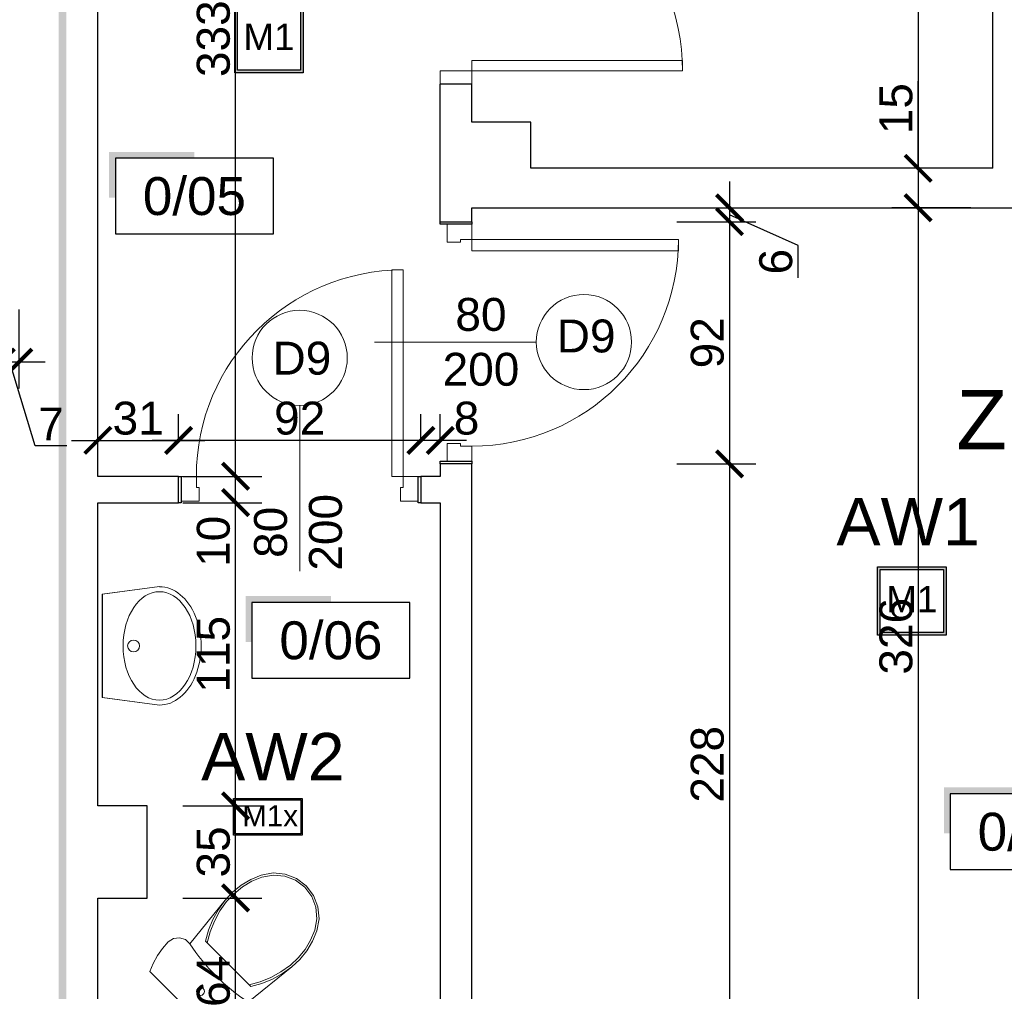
# Model space of a CAD drawing. Header units: millimetres. Extents: x 2709036 to 2756280, y 168165 to 192362.
# Tile 69 of 192: x 2714492 to 2714866, y 190786 to 191155. Entities that reach past the tile are written whole.
import ezdxf
from ezdxf.enums import TextEntityAlignment as Align

# ---------------------------------------------------------------- set-up
doc = ezdxf.new("R2010")
doc.units = ezdxf.units.MM
doc.header["$MEASUREMENT"] = 0
doc.set_wipeout_variables(frame=1)
doc.linetypes.add('ACAD_ISO03W100', pattern=[30, 12, -18])
doc.linetypes.add('Wipeout_Contour', pattern=[1000, 0, -1000])
doc.layers.add('6 - OPISY', color=7, linetype='Continuous')
doc.layers.add('Oświetlenie awaryjne', color=1, linetype='Continuous')
for name, color, linetype, lineweight in [('__MAZ_EKSP_PROJ', 3, 'Continuous', 0), ('__MAZ_LIKWIDACJE', 6, 'ACAD_ISO03W100', 30), ('__MAZ_OPIS_STOLARKA', 7, 'Continuous', 0), ('__MAZ_STOLARKA DRZWIOWA ISTN', 7, 'Continuous', 9), ('__MAZ_STOLARKA DRZWIOWA NOWA', 7, 'Continuous', 9), ('__MAZ_WYMIARY', 7, 'Continuous', 9), ('__MAZ_ŚCIANY ISTNIEJĄCE', 7, 'Continuous', 30), ('Meble i wyposażenie', 8, 'Continuous', 5)]:
    doc.layers.add(name, color=color, linetype=linetype, lineweight=lineweight)
doc.styles.add('Arial', font='arial.ttf')
doc.styles.add('Dimensions', font='arial.ttf')
doc.styles.add('Malanow_1_100', font='isocpeur.ttf')
doc.styles.get("Standard").update_dxf_attribs({"font": 'arial.ttf'})
doc.styles.add('styl1', font='arial.ttf')
doc.dimstyles.new('100', dxfattribs={"dimtxt": 10, "dimasz": 10, "dimexe": 18, "dimexo": 15, "dimgap": 9, "dimtad": 1, "dimdec": 1, "dimrnd": 0.5, "dimdsep": 46, "dimtxsty": 'Dimensions', "dimblk": 'ARCHTICK', "dimcen": 9, "dimdle": 10, "dimadec": 1, "dimazin": 2, "dimtfac": 1, "dimtdec": 4, "dimtofl": 0, "dimtmove": 2, "dimatfit": 3, "dimfxl": 1, "dimtolj": 1, "dimtzin": 0, "dimarcsym": 0})

# ---------------------------------------------------------------- blocks, each defined once
blk = doc.blocks.new('WC DP')
at = {"color": 0, "lineweight": -2, "ltscale": 14728.445072}
blk.add_wipeout([(-188.9, -40.9), (-202.4, -71.6), (-212.1, -103.8), (-218, -136.8), (-220, -170.4), (-214.9, -193.1), (-200.5, -211.4), (-179.6, -221.8), (-156.3, -222.3), (-117.6, -215.4), (-78.5, -210.5), (-39.3, -207.6), (0, -206.6), (39.3, -207.6), (78.5, -210.5), (117.6, -215.4), (156.3, -222.3), (179.6, -221.8), (200.5, -211.4), (214.9, -193.1), (220, -170.4), (218, -136.8), (212.1, -103.8), (202.4, -71.6), (188.9, -40.9)], dxfattribs=at).dxf.layer = 'Meble i wyposażenie'
at = {"layer": 'Meble i wyposażenie', "color": 0, "lineweight": -2}
for p, q in [((-202.4, -71.6), (-212.1, -103.8)), ((-188.9, -40.9), (-202.4, -71.6)), ((188.9, -40.9), (-188.9, -40.9)), ((202.4, -71.6), (188.9, -40.9)), ((212.1, -103.8), (202.4, -71.6)), ((-212.1, -103.8), (-218, -136.8)), ((218, -136.8), (212.1, -103.8)), ((-218, -136.8), (-220, -170.4)), ((220, -170.4), (218, -136.8)), ((-220, -170.4), (-214.9, -193.1)), ((214.9, -193.1), (220, -170.4)), ((-214.9, -193.1), (-200.5, -211.4)), ((200.5, -211.4), (214.9, -193.1))]:
    blk.add_line(p, q, dxfattribs=at)
blk.add_circle((0, -123.5), 15, dxfattribs=at)
at = {"color": 0, "lineweight": -2, "ltscale": 9083.641401}
blk.add_wipeout([(-122.1, -271.6), (122.1, -271.6), (143.3, -309.5), (160, -349.5), (171.9, -391.1), (179, -433.9), (156.3, -222.3), (117.6, -215.4), (78.5, -210.5), (39.3, -207.6), (0, -206.6), (-39.3, -207.6), (-78.5, -210.5), (-117.6, -215.4), (-156.3, -222.3), (-179, -433.9), (-171.9, -391.1), (-160, -349.5), (-143.3, -309.5)], dxfattribs=at).dxf.layer = 'Meble i wyposażenie'
at = {"layer": 'Meble i wyposażenie', "color": 0, "lineweight": -2}
for p, q in [((-200.5, -211.4), (-179.6, -221.8)), ((-179.6, -221.8), (-156.3, -222.3)), ((156.3, -222.3), (179.6, -221.8)), ((179.6, -221.8), (200.5, -211.4))]:
    blk.add_line(p, q, dxfattribs=at)
blk.add_ellipse((0, -988.7), major_axis=(785, 0), ratio=0.9963, start_param=1.370375, end_param=1.771221, dxfattribs=at)
at = {"color": 0, "lineweight": -2, "ltscale": 8188.801298}
blk.add_wipeout([(123.5, -636.5), (149.4, -598.7), (165.6, -559.3), (176, -518.3), (180.5, -476.2), (179, -433.9), (171.6, -389.9), (159, -347), (141.5, -306), (117.1, -263.7), (-117.1, -263.7), (-141.5, -306), (-159, -347), (-171.6, -389.9), (-179, -433.9), (-180.5, -476.2), (-176, -518.3), (-165.6, -559.3), (-149.4, -598.7), (-123.5, -636.5), (-88, -665.9), (-45.7, -684.5), (0, -690.9), (45.7, -684.5), (88, -665.9)], dxfattribs=at).dxf.layer = 'Meble i wyposażenie'
at = {"layer": 'Meble i wyposażenie', "color": 0, "lineweight": -2}
for p, q in [((-156.3, -222.3), (-179, -433.9)), ((179, -433.9), (156.3, -222.3)), ((-122.1, -271.6), (-143.3, -309.5)), ((-112.5, -271.6), (-134.3, -309.5)), ((122.1, -271.6), (-122.1, -271.6)), ((134.3, -309.5), (112.5, -271.6)), ((143.3, -309.5), (122.1, -271.6)), ((-143.3, -309.5), (-160, -349.5)), ((-134.3, -309.5), (-151.5, -349.7)), ((151.5, -349.7), (134.3, -309.5)), ((160, -349.5), (143.3, -309.5)), ((-160, -349.5), (-171.9, -391.1)), ((-151.5, -349.7), (-163.8, -391.6)), ((163.8, -391.6), (151.5, -349.7)), ((171.9, -391.1), (160, -349.5)), ((-171.9, -391.1), (-179, -433.9)), ((-163.8, -391.6), (-171, -434.7)), ((171, -434.7), (163.8, -391.6)), ((179, -433.9), (171.9, -391.1)), ((-179, -433.9), (-180.6, -476.2)), ((-171, -434.7), (-172.5, -475.9)), ((172.5, -475.9), (171, -434.7)), ((180.6, -476.2), (179, -433.9)), ((-180.6, -476.2), (-176.1, -518.3)), ((-172.5, -475.9), (-168.1, -516.9)), ((168.1, -516.9), (172.5, -475.9)), ((176.1, -518.3), (180.6, -476.2)), ((-176.1, -518.3), (-165.7, -559.3)), ((-168.1, -516.9), (-158, -556.8)), ((158, -556.8), (168.1, -516.9)), ((165.7, -559.3), (176.1, -518.3)), ((-165.7, -559.3), (-149.5, -598.5)), ((-158, -556.8), (-142.3, -594.9)), ((142.3, -594.9), (158, -556.8)), ((149.5, -598.5), (165.7, -559.3)), ((-142.3, -594.9), (-117.5, -631.1)), ((117.5, -631.1), (142.3, -594.9)), ((-149.5, -598.5), (-123.5, -636.5)), ((-117.5, -631.1), (-83.7, -659.1)), ((83.7, -659.1), (117.5, -631.1)), ((123.5, -636.5), (149.5, -598.5)), ((-123.5, -636.5), (-88, -665.9)), ((-88, -665.9), (-45.7, -684.5)), ((-83.7, -659.1), (-43.5, -676.8)), ((43.5, -676.8), (83.7, -659.1)), ((45.7, -684.5), (88, -665.9)), ((88, -665.9), (123.5, -636.5)), ((-45.7, -684.5), (0, -690.9)), ((-43.5, -676.8), (0, -682.8)), ((0, -682.8), (43.5, -676.8)), ((0, -690.9), (45.7, -684.5))]:
    blk.add_line(p, q, dxfattribs=at)
blk = doc.blocks.new('*U5')
at = {"color": 0, "linetype": 'Wipeout_Contour', "lineweight": -2, "ltscale": 7389.409666}
blk.add_wipeout([(-228.2, -234.4), (-227.7, -234.4), (-225.7, -255.6), (-220, -276), (-210.6, -294.8), (-188.8, -323.2), (-161.9, -346.1), (-111.8, -371.5), (-58.3, -387.1), (-3, -392.4), (52.4, -387.1), (105.9, -371.5), (155.9, -346.1), (182.9, -323.2), (204.7, -294.8), (214, -276), (219.8, -255.6), (221.8, -234.4), (193.5, -17.4), (-199.4, -17.4)], dxfattribs=at).dxf.layer = 'Meble i wyposażenie'
at = {"layer": 'Meble i wyposażenie', "color": 0, "linetype": 'Continuous', "lineweight": -2}
for p, q in [((-199.4, -17.2), (-228.2, -234.2)), ((193.5, -17.2), (-199.4, -17.2)), ((-199.2, -17.5), (-199.4, -17.5)), ((193.5, -17.5), (193.3, -17.5)), ((221.8, -234.2), (193.5, -17.2))]:
    blk.add_line(p, q, dxfattribs=at)
blk.add_circle((-3, -135.7), 22.5, dxfattribs=at)
blk.add_ellipse((-3, -234.2), major_axis=(-206, 0), ratio=0.671, dxfattribs=at)
blk.add_ellipse((-3, -234.2), major_axis=(-224.7, 0), ratio=0.702956, start_param=0, end_param=3.141593, dxfattribs=at)
blk = doc.blocks.new('*U9')
at = {"ltscale": 10}
blk.add_hatch(color=256, dxfattribs=at).paths.add_polyline_path([(0, 26), (-25, 26), (-27, 26), (-27, 11.46), (-25, 11.46), (-25, 24), (0, 24)])
blk.add_lwpolyline([(-25, 0), (25, 0), (25, 24), (-25, 24)], close=True, dxfattribs=at)
at = {"layer": '6 - OPISY'}
for tag, p in [('NRPOM', (0, 6)), ('WYSPOM', (3.39, -15.66))]:
    blk.add_attdef(tag, text='', height=12, dxfattribs=at).set_placement(p, align=Align.CENTER)
blk = doc.blocks.new('_ArchTick')
at = {"color": 0, "linetype": 'ByBlock', "const_width": 0.15}
blk.add_lwpolyline([(-0.5, -0.5), (0.5, 0.5)], dxfattribs=at)
blk = doc.blocks.new('*D1025')
at = {"layer": '__MAZ_WYMIARY', "color": 0, "lineweight": -2}
for p, q in [((2714833.15, 191324.08), (2714833.15, 191088.58)), ((2714846.49, 191314.08), (2714823.15, 191314.08)), ((2714846.49, 191098.58), (2714823.15, 191098.58))]:
    blk.add_line(p, q, dxfattribs=at)
at = {"layer": 'Defpoints', "color": 0, "lineweight": 30}
for p in [(2714861.49, 191314.08), (2714833.15, 191098.58), (2714861.49, 191098.58)]:
    blk.add_point(p, dxfattribs=at)
at = {"layer": '__MAZ_WYMIARY', "color": 0, "lineweight": -2, "xscale": 10, "yscale": 10, "zscale": 10}
for p, rotation in [((2714833.15, 191314.08), 90), ((2714833.15, 191098.58), 270)]:
    blk.add_blockref('_ArchTick', p, dxfattribs=dict(at, rotation=rotation))
at = {"layer": '__MAZ_WYMIARY', "color": 0, "lineweight": 5, "insert": (2714824.76, 191206.33), "char_height": 12.5, "attachment_point": 5, "rotation": 90, "style": 'Arial'}
blk.add_mtext('\\A1;216', dxfattribs=at)
blk = doc.blocks.new('*D1026')
at = {"layer": '__MAZ_WYMIARY', "color": 0, "lineweight": -2}
for p, q in [((2714833.15, 191098.58), (2714833.15, 191131.65)), ((2714833.15, 191108.58), (2714833.15, 191073.58)), ((2714846.49, 191098.58), (2714823.15, 191098.58)), ((2714846.49, 191083.58), (2714823.15, 191083.58))]:
    blk.add_line(p, q, dxfattribs=at)
at = {"layer": 'Defpoints', "color": 0, "lineweight": 30}
for p in [(2714861.49, 191098.58), (2714833.15, 191083.58), (2714861.49, 191083.58)]:
    blk.add_point(p, dxfattribs=at)
at = {"layer": '__MAZ_WYMIARY', "color": 0, "lineweight": -2, "xscale": 10, "yscale": 10, "zscale": 10}
for p, rotation in [((2714833.15, 191098.58), 90), ((2714833.15, 191083.58), 270)]:
    blk.add_blockref('_ArchTick', p, dxfattribs=dict(at, rotation=rotation))
at = {"layer": '__MAZ_WYMIARY', "color": 0, "lineweight": 5, "insert": (2714824.76, 191121.24), "char_height": 12.5, "attachment_point": 5, "rotation": 90, "style": 'Arial'}
blk.add_mtext('\\A1;15', dxfattribs=at)
blk = doc.blocks.new('*D1027')
at = {"layer": '__MAZ_WYMIARY', "color": 0, "lineweight": -2}
for p, q in [((2714833.15, 191093.58), (2714833.15, 190748.08)), ((2714853.15, 191083.58), (2714823.15, 191083.58)), ((2714853.15, 190758.08), (2714823.15, 190758.08))]:
    blk.add_line(p, q, dxfattribs=at)
at = {"layer": 'Defpoints', "color": 0, "lineweight": 30}
for p in [(2714876.49, 191083.58), (2714833.15, 190758.08), (2714876.49, 190758.08)]:
    blk.add_point(p, dxfattribs=at)
at = {"layer": '__MAZ_WYMIARY', "color": 0, "lineweight": -2, "xscale": 10, "yscale": 10, "zscale": 10}
for p, rotation in [((2714833.15, 191083.58), 90), ((2714833.15, 190758.08), 270)]:
    blk.add_blockref('_ArchTick', p, dxfattribs=dict(at, rotation=rotation))
at = {"layer": '__MAZ_WYMIARY', "color": 0, "lineweight": 5, "insert": (2714824.76, 190920.83), "char_height": 12.5, "attachment_point": 5, "rotation": 90, "style": 'Arial'}
blk.add_mtext('\\A1;326', dxfattribs=at)
blk = doc.blocks.new('*D1028')
at = {"layer": '__MAZ_WYMIARY', "color": 0, "lineweight": -2}
for p, q in [((2714573.99, 190748.08), (2714573.99, 190831.4)), ((2714553.99, 190821.4), (2714583.99, 190821.4)), ((2714553.99, 190758.08), (2714583.99, 190758.08))]:
    blk.add_line(p, q, dxfattribs=at)
at = {"layer": 'Defpoints', "color": 0, "lineweight": 30}
for p in [(2714521.68, 190821.4), (2714573.99, 190821.4), (2714521.68, 190758.08)]:
    blk.add_point(p, dxfattribs=at)
at = {"layer": '__MAZ_WYMIARY', "color": 0, "lineweight": -2, "xscale": 10, "yscale": 10, "zscale": 10}
for p, rotation in [((2714573.99, 190821.4), 90), ((2714573.99, 190758.08), 270)]:
    blk.add_blockref('_ArchTick', p, dxfattribs=dict(at, rotation=rotation))
at = {"layer": '__MAZ_WYMIARY', "color": 0, "lineweight": 5, "insert": (2714565.61, 190789.74), "char_height": 12.5, "attachment_point": 5, "rotation": 90, "style": 'Arial'}
blk.add_mtext('\\A1;64', dxfattribs=at)
blk = doc.blocks.new('*D1029')
at = {"layer": '__MAZ_WYMIARY', "color": 0, "lineweight": -2}
for p, q in [((2714573.99, 190811.4), (2714573.99, 190866.4)), ((2714555.38, 190856.4), (2714583.99, 190856.4)), ((2714555.38, 190821.4), (2714583.99, 190821.4))]:
    blk.add_line(p, q, dxfattribs=at)
at = {"layer": 'Defpoints', "color": 0, "lineweight": 30}
for p in [(2714540.38, 190856.4), (2714573.99, 190856.4), (2714540.38, 190821.4)]:
    blk.add_point(p, dxfattribs=at)
at = {"layer": '__MAZ_WYMIARY', "color": 0, "lineweight": -2, "xscale": 10, "yscale": 10, "zscale": 10}
for p, rotation in [((2714573.99, 190856.4), 90), ((2714573.99, 190821.4), 270)]:
    blk.add_blockref('_ArchTick', p, dxfattribs=dict(at, rotation=rotation))
at = {"layer": '__MAZ_WYMIARY', "color": 0, "lineweight": 5, "insert": (2714565.61, 190838.9), "char_height": 12.5, "attachment_point": 5, "rotation": 90, "style": 'Arial'}
blk.add_mtext('\\A1;35', dxfattribs=at)
blk = doc.blocks.new('*D1030')
at = {"layer": '__MAZ_WYMIARY', "color": 0, "lineweight": -2}
for p, q in [((2714573.99, 190846.4), (2714573.99, 190981.57)), ((2714553.99, 190971.57), (2714583.99, 190971.57)), ((2714553.99, 190856.4), (2714583.99, 190856.4))]:
    blk.add_line(p, q, dxfattribs=at)
at = {"layer": 'Defpoints', "color": 0, "lineweight": 30}
for p in [(2714521.68, 190971.57), (2714573.99, 190971.57), (2714521.68, 190856.4)]:
    blk.add_point(p, dxfattribs=at)
at = {"layer": '__MAZ_WYMIARY', "color": 0, "lineweight": -2, "xscale": 10, "yscale": 10, "zscale": 10}
for p, rotation in [((2714573.99, 190971.57), 90), ((2714573.99, 190856.4), 270)]:
    blk.add_blockref('_ArchTick', p, dxfattribs=dict(at, rotation=rotation))
at = {"layer": '__MAZ_WYMIARY', "color": 0, "lineweight": 5, "insert": (2714565.61, 190913.99), "char_height": 12.5, "attachment_point": 5, "rotation": 90, "style": 'Arial'}
blk.add_mtext('\\A1;115', dxfattribs=at)
blk = doc.blocks.new('*D1031')
at = {"layer": '__MAZ_WYMIARY', "color": 0, "lineweight": -2}
for p, q in [((2714573.99, 190961.57), (2714573.99, 190991.57)), ((2714553.99, 190981.57), (2714583.99, 190981.57)), ((2714553.99, 190971.57), (2714583.99, 190971.57))]:
    blk.add_line(p, q, dxfattribs=at)
at = {"layer": 'Defpoints', "color": 0, "lineweight": 30}
for p in [(2714521.68, 190981.57), (2714573.99, 190981.57), (2714521.75, 190971.57)]:
    blk.add_point(p, dxfattribs=at)
at = {"layer": '__MAZ_WYMIARY', "color": 0, "lineweight": -2, "xscale": 10, "yscale": 10, "zscale": 10}
for p, rotation in [((2714573.99, 190981.57), 90), ((2714573.99, 190971.57), 270)]:
    blk.add_blockref('_ArchTick', p, dxfattribs=dict(at, rotation=rotation))
at = {"layer": '__MAZ_WYMIARY', "color": 0, "lineweight": 5, "insert": (2714565.61, 190956.89), "char_height": 12.5, "attachment_point": 5, "rotation": 90, "style": 'Arial'}
blk.add_mtext('\\A1;10', dxfattribs=at)
blk = doc.blocks.new('*D1032')
at = {"layer": '__MAZ_WYMIARY', "color": 0, "lineweight": -2}
for p, q in [((2714573.99, 190971.57), (2714573.99, 191324.08)), ((2714553.99, 191314.08), (2714583.99, 191314.08)), ((2714553.99, 190981.57), (2714583.99, 190981.57))]:
    blk.add_line(p, q, dxfattribs=at)
at = {"layer": 'Defpoints', "color": 0, "lineweight": 30}
for p in [(2714521.68, 191314.08), (2714573.99, 191314.08), (2714521.68, 190981.57)]:
    blk.add_point(p, dxfattribs=at)
at = {"layer": '__MAZ_WYMIARY', "color": 0, "lineweight": -2, "xscale": 10, "yscale": 10, "zscale": 10}
for p, rotation in [((2714573.99, 191314.08), 90), ((2714573.99, 190981.57), 270)]:
    blk.add_blockref('_ArchTick', p, dxfattribs=dict(at, rotation=rotation))
at = {"layer": '__MAZ_WYMIARY', "color": 0, "lineweight": 5, "insert": (2714565.61, 191147.82), "char_height": 12.5, "attachment_point": 5, "rotation": 90, "style": 'Arial'}
blk.add_mtext('\\A1;333', dxfattribs=at)
blk = doc.blocks.new('*D1370')
at = {"layer": '__MAZ_WYMIARY', "color": 0, "lineweight": -2}
for p, q in [((2714484.99, 191044.95), (2714484.99, 191014.95)), ((2714491.68, 191044.95), (2714491.68, 191014.95)), ((2714501.68, 191024.95), (2714474.99, 191024.95)), ((2714497.86, 190993.2), (2714488.34, 191024.95)), ((2714509.95, 190993.2), (2714497.86, 190993.2))]:
    blk.add_line(p, q, dxfattribs=at)
at = {"layer": 'Defpoints', "color": 0, "lineweight": 30}
for p in [(2714484.99, 191146.11), (2714491.68, 191146.11), (2714484.99, 191024.95)]:
    blk.add_point(p, dxfattribs=at)
at = {"layer": '__MAZ_WYMIARY', "color": 0, "lineweight": -2, "xscale": 10, "yscale": 10, "zscale": 10, "rotation": 180}
blk.add_blockref('_ArchTick', (2714484.99, 191024.95), dxfattribs=at)
at = {"layer": '__MAZ_WYMIARY', "color": 0, "lineweight": -2, "xscale": 10, "yscale": 10, "zscale": 10}
blk.add_blockref('_ArchTick', (2714491.68, 191024.95), dxfattribs=at)
at = {"layer": '__MAZ_WYMIARY', "color": 0, "lineweight": 5, "insert": (2714503.91, 191001.45), "char_height": 12.5, "attachment_point": 5, "style": 'Arial'}
blk.add_mtext('\\A1;7', dxfattribs=at)
blk = doc.blocks.new('*D1371')
at = {"layer": '__MAZ_WYMIARY', "color": 0, "lineweight": -2}
for p, q in [((2714389.99, 191044.95), (2714389.99, 191014.95)), ((2714484.99, 191044.95), (2714484.99, 191014.95)), ((2714494.99, 191024.95), (2714379.99, 191024.95))]:
    blk.add_line(p, q, dxfattribs=at)
at = {"layer": 'Defpoints', "color": 0, "lineweight": 30}
for p in [(2714389.99, 191151.11), (2714484.99, 191151.11), (2714389.99, 191024.95)]:
    blk.add_point(p, dxfattribs=at)
at = {"layer": '__MAZ_WYMIARY', "color": 0, "lineweight": -2, "xscale": 10, "yscale": 10, "zscale": 10, "rotation": 180}
blk.add_blockref('_ArchTick', (2714389.99, 191024.95), dxfattribs=at)
at = {"layer": '__MAZ_WYMIARY', "color": 0, "lineweight": -2, "xscale": 10, "yscale": 10, "zscale": 10}
blk.add_blockref('_ArchTick', (2714484.99, 191024.95), dxfattribs=at)
at = {"layer": '__MAZ_WYMIARY', "color": 0, "lineweight": 5, "insert": (2714437.49, 191033.33), "char_height": 12.5, "attachment_point": 5, "style": 'Arial'}
blk.add_mtext('\\A1;95', dxfattribs=at)
blk = doc.blocks.new('*D1373')
at = {"layer": '__MAZ_WYMIARY', "color": 0, "lineweight": -2}
for p, q in [((2714521.68, 190995.23), (2714521.68, 191005.23)), ((2714552.33, 190995.23), (2714552.33, 191005.23)), ((2714511.68, 190995.23), (2714562.33, 190995.23))]:
    blk.add_line(p, q, dxfattribs=at)
at = {"layer": 'Defpoints', "color": 0, "lineweight": 30}
for p in [(2714552.33, 190995.23), (2714521.68, 190981.57), (2714552.33, 190981.57)]:
    blk.add_point(p, dxfattribs=at)
at = {"layer": '__MAZ_WYMIARY', "color": 0, "lineweight": -2, "xscale": 10, "yscale": 10, "zscale": 10, "rotation": 180}
blk.add_blockref('_ArchTick', (2714521.68, 190995.23), dxfattribs=at)
at = {"layer": '__MAZ_WYMIARY', "color": 0, "lineweight": -2, "xscale": 10, "yscale": 10, "zscale": 10}
blk.add_blockref('_ArchTick', (2714552.33, 190995.23), dxfattribs=at)
at = {"layer": '__MAZ_WYMIARY', "color": 0, "lineweight": 5, "insert": (2714537.01, 191003.61), "char_height": 12.5, "attachment_point": 5, "style": 'Arial'}
blk.add_mtext('\\A1;31', dxfattribs=at)
blk = doc.blocks.new('*D1374')
at = {"layer": '__MAZ_WYMIARY', "color": 0, "lineweight": -2}
for p, q in [((2714552.33, 190995.23), (2714552.33, 191005.23)), ((2714644.33, 190995.23), (2714644.33, 191005.23)), ((2714654.33, 190995.23), (2714542.33, 190995.23))]:
    blk.add_line(p, q, dxfattribs=at)
at = {"layer": 'Defpoints', "color": 0, "lineweight": 30}
for p in [(2714552.33, 190995.23), (2714552.33, 190981.57), (2714644.33, 190981.57)]:
    blk.add_point(p, dxfattribs=at)
at = {"layer": '__MAZ_WYMIARY', "color": 0, "lineweight": -2, "xscale": 10, "yscale": 10, "zscale": 10, "rotation": 180}
blk.add_blockref('_ArchTick', (2714552.33, 190995.23), dxfattribs=at)
at = {"layer": '__MAZ_WYMIARY', "color": 0, "lineweight": -2, "xscale": 10, "yscale": 10, "zscale": 10}
blk.add_blockref('_ArchTick', (2714644.33, 190995.23), dxfattribs=at)
at = {"layer": '__MAZ_WYMIARY', "color": 0, "lineweight": 5, "insert": (2714598.33, 191003.61), "char_height": 12.5, "attachment_point": 5, "style": 'Arial'}
blk.add_mtext('\\A1;92', dxfattribs=at)
blk = doc.blocks.new('*D1375')
at = {"layer": '__MAZ_WYMIARY', "color": 0, "lineweight": -2}
for p, q in [((2714644.33, 190995.23), (2714644.33, 191005.23)), ((2714651.68, 190995.23), (2714651.68, 191005.23)), ((2714661.68, 190995.23), (2714634.33, 190995.23))]:
    blk.add_line(p, q, dxfattribs=at)
at = {"layer": 'Defpoints', "color": 0, "lineweight": 30}
for p in [(2714644.33, 190995.23), (2714644.33, 190981.57), (2714651.68, 190981.57)]:
    blk.add_point(p, dxfattribs=at)
at = {"layer": '__MAZ_WYMIARY', "color": 0, "lineweight": -2, "xscale": 10, "yscale": 10, "zscale": 10, "rotation": 180}
blk.add_blockref('_ArchTick', (2714644.33, 190995.23), dxfattribs=at)
at = {"layer": '__MAZ_WYMIARY', "color": 0, "lineweight": -2, "xscale": 10, "yscale": 10, "zscale": 10}
blk.add_blockref('_ArchTick', (2714651.68, 190995.23), dxfattribs=at)
at = {"layer": '__MAZ_WYMIARY', "color": 0, "lineweight": 5, "insert": (2714661.68, 191003.61), "char_height": 12.5, "attachment_point": 5, "style": 'Arial'}
blk.add_mtext('\\A1;8', dxfattribs=at)
blk = doc.blocks.new('*D1376')
at = {"layer": '__MAZ_WYMIARY', "color": 0, "lineweight": -2}
for p, q in [((2714761.53, 191093.58), (2714761.53, 191068.31)), ((2714741.53, 191083.58), (2714771.53, 191083.58)), ((2714787.53, 191069.24), (2714761.53, 191080.94)), ((2714741.53, 191078.31), (2714771.53, 191078.31)), ((2714787.53, 191056.99), (2714787.53, 191069.24))]:
    blk.add_line(p, q, dxfattribs=at)
at = {"layer": 'Defpoints', "color": 0, "lineweight": 30}
for p in [(2714663.68, 191083.58), (2714663.68, 191078.31), (2714761.53, 191078.31)]:
    blk.add_point(p, dxfattribs=at)
at = {"layer": '__MAZ_WYMIARY', "color": 0, "lineweight": -2, "xscale": 10, "yscale": 10, "zscale": 10}
for p, rotation in [((2714761.53, 191083.58), 90), ((2714761.53, 191078.31), 270)]:
    blk.add_blockref('_ArchTick', p, dxfattribs=dict(at, rotation=rotation))
at = {"layer": '__MAZ_WYMIARY', "color": 0, "lineweight": 5, "insert": (2714779.15, 191063.11), "char_height": 12.5, "attachment_point": 5, "rotation": 90, "style": 'Arial'}
blk.add_mtext('\\A1;6', dxfattribs=at)
blk = doc.blocks.new('*D1377')
at = {"layer": '__MAZ_WYMIARY', "color": 0, "lineweight": -2}
for p, q in [((2714761.53, 191088.31), (2714761.53, 190976.31)), ((2714741.53, 191078.31), (2714771.53, 191078.31)), ((2714741.53, 190986.31), (2714771.53, 190986.31))]:
    blk.add_line(p, q, dxfattribs=at)
at = {"layer": 'Defpoints', "color": 0, "lineweight": 30}
for p in [(2714663.68, 191078.31), (2714663.68, 190986.31), (2714761.53, 190986.31)]:
    blk.add_point(p, dxfattribs=at)
at = {"layer": '__MAZ_WYMIARY', "color": 0, "lineweight": -2, "xscale": 10, "yscale": 10, "zscale": 10}
for p, rotation in [((2714761.53, 191078.31), 90), ((2714761.53, 190986.31), 270)]:
    blk.add_blockref('_ArchTick', p, dxfattribs=dict(at, rotation=rotation))
at = {"layer": '__MAZ_WYMIARY', "color": 0, "lineweight": 5, "insert": (2714753.15, 191032.31), "char_height": 12.5, "attachment_point": 5, "rotation": 90, "style": 'Arial'}
blk.add_mtext('\\A1;92', dxfattribs=at)
blk = doc.blocks.new('*D1378')
at = {"layer": '__MAZ_WYMIARY', "color": 0, "lineweight": -2}
for p, q in [((2714761.53, 190996.31), (2714761.53, 190748.08)), ((2714741.53, 190986.31), (2714771.53, 190986.31)), ((2714741.53, 190758.08), (2714771.53, 190758.08))]:
    blk.add_line(p, q, dxfattribs=at)
at = {"layer": 'Defpoints', "color": 0, "lineweight": 30}
for p in [(2714663.68, 190986.31), (2714663.68, 190758.08), (2714761.53, 190758.08)]:
    blk.add_point(p, dxfattribs=at)
at = {"layer": '__MAZ_WYMIARY', "color": 0, "lineweight": -2, "xscale": 10, "yscale": 10, "zscale": 10}
for p, rotation in [((2714761.53, 190986.31), 90), ((2714761.53, 190758.08), 270)]:
    blk.add_blockref('_ArchTick', p, dxfattribs=dict(at, rotation=rotation))
at = {"layer": '__MAZ_WYMIARY', "color": 0, "lineweight": 5, "insert": (2714753.15, 190872.19), "char_height": 12.5, "attachment_point": 5, "rotation": 90, "style": 'Arial'}
blk.add_mtext('\\A1;228', dxfattribs=at)
blk = doc.blocks.new('90')
at = {"color": 0, "linetype": 'Continuous', "lineweight": 5}
for p, q in [((30102.84, -38884.85), (30102.84, -38878.44)), ((30113.27, -38878.44), (30113.27, -38885.98)), ((30107.55, -38884.85), (30102.84, -38884.85)), ((30107.55, -38885.98), (30107.55, -38884.85)), ((30113.27, -38885.98), (30107.55, -38885.98)), ((30015.67, -38967.31), (30015.67, -38972.02)), ((30102.84, -38967.31), (30015.67, -38967.31)), ((30015.67, -38967.31), (30015.67, -38972.02)), ((30102.84, -38972.02), (30102.84, -38967.31)), ((30015.67, -38972.02), (30102.84, -38972.02)), ((30102.84, -38978.44), (30102.84, -38972.02)), ((30102.84, -38972.02), (30107.55, -38972.02)), ((30107.55, -38972.02), (30107.55, -38970.89)), ((30107.55, -38970.89), (30113.27, -38970.89)), ((30113.27, -38970.89), (30113.27, -38978.44))]:
    blk.add_line(p, q, dxfattribs=at)
blk.add_arc((30102.84, -38972.02), 87.17, 90, 180, dxfattribs=at)
blk = doc.blocks.new('*U718')
at = {"layer": 'Oświetlenie awaryjne'}
h = blk.add_hatch(color=256, dxfattribs=at)
h.dxf.hatch_style = 1
h.paths.add_polyline_path([(-13, -13), (13, -13), (13, 13), (-13, 13)])
h.paths.add_polyline_path([(-12, -12), (12, -12), (12, 12), (-12, 12)], flags=16)
for points in [[(-13, 13), (13, 13), (13, -13), (-13, -13)], [(-12, 12), (12, 12), (12, -12), (-12, -12)]]:
    blk.add_lwpolyline(points, close=True, dxfattribs=at)
at = {"layer": 'Oświetlenie awaryjne', "attachment_point": 1, "style": 'Malanow_1_100'}
for s, width, insert, char_height in [('{\\fArial|b0|i0|c238|p34;AW1}', 59.6663, (-28.61, 39.11), 18), ('\\pxqc;{\\fArial|b0|i0|c238|p34;M1}', 26, (-13, 5.68), 10)]:
    blk.add_mtext_dynamic_manual_height_columns(s, width=width, gutter_width=669.53, heights=[0], dxfattribs=dict(at, insert=insert, char_height=char_height))
blk = doc.blocks.new('*U720')
at = {"layer": 'Oświetlenie awaryjne'}
h = blk.add_hatch(color=256, dxfattribs=at)
h.paths.add_polyline_path([(-13, 7), (13, 7), (13, -7), (-13, -7)])
h.paths.add_polyline_path([(-12.5, 6.5), (12.5, 6.5), (12.5, -6.5), (-12.5, -6.5)], flags=16)
at = {"layer": 'Oświetlenie awaryjne', "linetype": 'ByBlock'}
for p, q in [((-12.5, 6.5), (12.5, 6.5)), ((-12.5, -6.5), (-12.5, 6.5)), ((12.5, 6.5), (12.5, -6.5)), ((12.5, -6.5), (-12.5, -6.5))]:
    blk.add_line(p, q, dxfattribs=at)
blk.add_lwpolyline([(-13, 7), (13, 7), (13, -7), (-13, -7)], close=True, dxfattribs=at)
at = {"layer": 'Oświetlenie awaryjne', "attachment_point": 1, "style": 'Malanow_1_100'}
for s, insert, char_height in [('{\\fArial|b0|i0|c238|p34;AW2}', (-25.34, 31.85), 18), ('{\\fArial|b0|i0|c238|p34;M1x}', (-9.68, 4.41), 8)]:
    blk.add_mtext_dynamic_manual_height_columns(s, width=42.9792, gutter_width=669.53, heights=[0], dxfattribs=dict(at, insert=insert, char_height=char_height))

msp = doc.modelspace()

# ---------------------------------------------------------------- linework, layer by layer
at = {"layer": '__MAZ_EKSP_PROJ', "linetype": 'ACAD_ISO03W100', "const_width": 3}
msp.add_lwpolyline([(2714508.27, 190701.08), (2714508.27, 191328.58), (2714190.68, 191328.58)], dxfattribs=at)
at = {"layer": '__MAZ_LIKWIDACJE', "color": 252}
for p, q in [((2714552.33, 190971.57), (2714552.33, 190981.57)), ((2714644.33, 190981.57), (2714644.33, 190971.57))]:
    msp.add_line(p, q, dxfattribs=at)
for points in [[(2714651.68, 191078.31), (2714663.68, 191078.31), (2714663.68, 191077.31), (2714651.68, 191077.31)], [(2714651.68, 190987.31), (2714663.68, 190987.31), (2714663.68, 190986.31), (2714651.68, 190986.31)], [(2714552.33, 190981.57), (2714553.33, 190981.57), (2714553.33, 190971.57), (2714552.33, 190971.57)], [(2714643.33, 190981.57), (2714644.33, 190981.57), (2714644.33, 190971.57), (2714643.33, 190971.57)]]:
    msp.add_lwpolyline(points, close=True, dxfattribs=at)
at = {"layer": '__MAZ_OPIS_STOLARKA', "color": 252}
for points in [[(2714626.67, 191032.58), (2714688.16, 191032.58)], [(2714598.33, 190945.56), (2714598.36, 191008.49)]]:
    msp.add_lwpolyline(points, dxfattribs=at)
for centre in [(2714706.23, 191032.58), (2714598.33, 191026.57)]:
    msp.add_circle(centre, 18.07, dxfattribs=at)
at = {"layer": '__MAZ_STOLARKA DRZWIOWA ISTN', "color": 252, "linetype": 'Continuous'}
for points in [[(2714663.68, 191135.59), (2714663.68, 191139.59), (2714743.68, 191139.59), (2714743.68, 191135.59)], [(2714651.68, 191135.59), (2714651.68, 191130.59), (2714663.68, 191130.59), (2714663.68, 191135.59)]]:
    msp.add_lwpolyline(points, close=True, dxfattribs=at)
at = {"layer": '__MAZ_STOLARKA DRZWIOWA ISTN', "color": 252, "linetype": 'Continuous', "extrusion": (0, 0, -1)}
msp.add_arc((-2714663.68, 191135.59), 80, 90, 180, dxfattribs=at)
at = {"layer": '__MAZ_ŚCIANY ISTNIEJĄCE', "color": 252, "ltscale": 15}
for p, q in [((2714861.49, 191098.58), (2714861.49, 191314.08)), ((2714521.68, 190981.57), (2714521.68, 191164.08)), ((2714663.68, 191130.59), (2714651.68, 191130.59)), ((2714651.68, 191078.31), (2714651.68, 191130.59)), ((2714663.68, 191116.07), (2714663.68, 191130.59)), ((2714686.12, 191116.07), (2714663.68, 191116.07)), ((2714686.12, 191098.58), (2714686.12, 191116.07)), ((2714861.49, 191098.58), (2714686.12, 191098.58)), ((2714663.68, 191078.31), (2714663.68, 191083.58)), ((2714663.68, 191083.58), (2714680.12, 191083.58)), ((2714680.12, 191083.58), (2714876.49, 191083.58)), ((2714651.68, 191078.31), (2714663.68, 191078.31)), ((2714663.68, 190986.31), (2714651.68, 190986.31)), ((2714651.68, 190986.31), (2714651.68, 190981.57)), ((2714663.68, 190701.08), (2714663.68, 190986.31)), ((2714552.33, 190981.57), (2714521.68, 190981.57)), ((2714651.68, 190981.57), (2714644.33, 190981.57)), ((2714521.68, 190971.57), (2714552.33, 190971.57)), ((2714644.33, 190971.57), (2714651.68, 190971.57)), ((2714651.68, 190971.57), (2714651.68, 190758.08)), ((2714540.38, 190856.4), (2714521.68, 190856.4)), ((2714521.68, 190758.08), (2714521.68, 190821.4))]:
    msp.add_line(p, q, dxfattribs=at)

# ---------------------------------------------------------------- block references
at = {"layer": '6 - OPISY', "color": 252, "xscale": 1.2, "yscale": 1.2, "zscale": 1.2}
for p, values in [((2714558.36, 191073.64), {'NRPOM': '0/05'}), ((2714610.19, 190904.9), {'NRPOM': '0/06'}), ((2714875.31, 190832.19), {'NRPOM': '0/02'})]:
    msp.add_blockref('*U9', p, dxfattribs=at).add_auto_attribs(values)
at = {"layer": '__MAZ_STOLARKA DRZWIOWA NOWA', "color": 252, "lineweight": -2}
for p, xscale, yscale, zscale, rotation in [((2741756.24, 155996.71), 0.8999999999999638, 0.8999999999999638, 0.8999999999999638, 179.9999999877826), ((2679562.74, 218074.12), -0.8999999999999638, 0.8999999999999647, 0.8999999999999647, 90.00000001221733)]:
    msp.add_blockref('90', p, dxfattribs=dict(at, xscale=xscale, yscale=yscale, zscale=zscale, rotation=rotation))
at = {"layer": 'Meble i wyposażenie', "color": 252, "xscale": -0.1, "yscale": 0.1, "zscale": 0.1}
for name, p, rotation in [('*U5', (2714521.68, 190916.86), 89.99999999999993), ('WC DP', (2714551.95, 190777.2), 134.9999999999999)]:
    msp.add_blockref(name, p, dxfattribs=dict(at, rotation=rotation))
at = {"layer": 'Oświetlenie awaryjne'}
for p in [(2714586.68, 191147.82, 0), (2714830.72, 190934.25, 0)]:
    msp.add_blockref('*U718', p, dxfattribs=at)
at = {"layer": 'Oświetlenie awaryjne', "linetype": 'ByBlock'}
msp.add_blockref('*U720', (2714586.25, 190852.23), dxfattribs=at)

# ---------------------------------------------------------------- texts
at = {"layer": '__MAZ_EKSP_PROJ', "color": 252, "linetype": 'ACAD_ISO03W100', "insert": (2714910.55, 191014.39), "char_height": 22.5, "attachment_point": 3}
msp.add_mtext_dynamic_manual_height_columns('ZLIII', width=163.6546, gutter_width=12.5, heights=[61.2], dxfattribs=at)
at = {"layer": '__MAZ_OPIS_STOLARKA', "color": 252, "char_height": 12.5, "width": 38.3096, "attachment_point": 5, "style": 'styl1'}
for s, insert in [('80\\P200', (2714667.15, 191032.58)), ('\\pxqc;D9', (2714707.08, 191034.81)), ('\\pxqc;D9', (2714599.17, 191026.38))]:
    msp.add_mtext(s, dxfattribs=dict(at, insert=insert))
at = {"layer": '__MAZ_OPIS_STOLARKA', "color": 252, "insert": (2714597.77, 190960.31), "char_height": 12.5, "width": 38.3096, "attachment_point": 5, "rotation": 90, "style": 'styl1'}
msp.add_mtext('80\\P200', dxfattribs=at)

# ---------------------------------------------------------------- dimensions: what is measured, and where the dimension line sits
at = {"layer": '__MAZ_WYMIARY', "color": 252, "lineweight": 5}
for base, p1, p2, picture, middle in [((2714573.99, 191314.08), (2714521.68, 190981.57), (2714521.68, 191314.08), '*D1032', (2714565.61, 191147.82)), ((2714833.14544187, 191098.5778375), (2714861.49332883, 191314.0778375), (2714861.49332883, 191098.5778375), '*D1025', (2714824.76327952, 191206.3278375)), ((2714833.14544187, 190758.0778375), (2714876.49332883, 191083.5778375), (2714876.49332883, 190758.0778375), '*D1027', (2714824.75901622, 190920.8278375)), ((2714761.53, 190986.31), (2714663.68, 191078.31), (2714663.68, 190986.31), '*D1377', (2714753.15, 191032.31)), ((2714761.53, 190758.08), (2714663.68, 190986.31), (2714663.68, 190758.08), '*D1378', (2714753.15, 190872.19))]:
    dim = msp.add_linear_dim(base=base, p1=p1, p2=p2, angle=90, dimstyle='100', override={"dimtxt": 12.5, "dimexe": 10, "dimgap": 2, "dimdec": 0, "dimtxsty": 'Arial', "dimtmove": 1, "dimfxl": 20, "dimfxlon": 1}, dxfattribs=at)
    dim.commit()
    dim.dimension.update_dxf_attribs({"geometry": picture, "text_midpoint": middle})
for base, p1, p2, picture, middle in [((2714389.99, 191024.95), (2714484.99, 191151.11), (2714389.99, 191151.11), '*D1371', (2714437.49, 191033.33)), ((2714484.99, 191024.95), (2714491.68, 191146.11), (2714484.99, 191146.11), '*D1370', (2714499.86, 191001.45)), ((2714552.33, 190995.23), (2714521.68, 190981.57), (2714552.33, 190981.57), '*D1373', (2714537.01, 191003.61)), ((2714552.33, 190995.23), (2714644.33, 190981.57), (2714552.33, 190981.57), '*D1374', (2714598.33, 191003.61))]:
    dim = msp.add_linear_dim(base=base, p1=p1, p2=p2, dimstyle='100', override={"dimtxt": 12.5, "dimexe": 10, "dimgap": 2, "dimdec": 0, "dimtxsty": 'Arial', "dimtmove": 1, "dimfxl": 20, "dimfxlon": 1}, dxfattribs=at)
    dim.commit()
    dim.dimension.update_dxf_attribs({"geometry": picture, "text_midpoint": middle})
for base, p1, p2, picture, middle in [((2714833.15, 191083.58), (2714861.49, 191098.58), (2714861.49, 191083.58), '*D1026', (2714833.15, 191121.24)), ((2714761.53, 191078.31), (2714663.68, 191083.58), (2714663.68, 191078.31), '*D1376', (2714787.53, 191067.24)), ((2714573.99, 190981.57), (2714521.75, 190971.57), (2714521.68, 190981.57), '*D1031', (2714573.99, 190956.89))]:
    dim = msp.add_linear_dim(base=base, p1=p1, p2=p2, angle=90, dimstyle='100', override={"dimtxt": 12.5, "dimexe": 10, "dimgap": 2, "dimdec": 0, "dimtxsty": 'Arial', "dimtmove": 1, "dimfxl": 20, "dimfxlon": 1}, dxfattribs=at)
    dim.commit()
    dim.dimension.update_dxf_attribs({"geometry": picture, "text_midpoint": middle, "dimtype": 160})
dim = msp.add_linear_dim(base=(2714644.33, 190995.23), p1=(2714651.68, 190981.57), p2=(2714644.33, 190981.57), dimstyle='100', override={"dimtxt": 12.5, "dimexe": 10, "dimgap": 2, "dimdec": 0, "dimtxsty": 'Arial', "dimtmove": 1, "dimfxl": 20, "dimfxlon": 1}, dxfattribs=at)
dim.commit()
dim.dimension.update_dxf_attribs({"geometry": '*D1375', "text_midpoint": (2714661.68, 190995.23), "dimtype": 160})

# ---------------------------------------------------------------- next in the draw order: linework, layer by layer
at = {"layer": '__MAZ_ŚCIANY ISTNIEJĄCE', "color": 252, "ltscale": 15}
for p, q in [((2714521.68, 190856.4), (2714521.68, 190971.57)), ((2714540.38, 190821.4), (2714540.38, 190856.4)), ((2714521.68, 190821.4), (2714540.38, 190821.4))]:
    msp.add_line(p, q, dxfattribs=at)

# ---------------------------------------------------------------- next in the draw order: dimensions: what is measured, and where the dimension line sits
at = {"layer": '__MAZ_WYMIARY', "color": 252, "lineweight": 5}
for base, p1, p2, picture, middle in [((2714573.99, 190971.57), (2714521.68, 190856.4), (2714521.68, 190971.57), '*D1030', (2714565.61, 190913.99)), ((2714573.99, 190856.4), (2714540.38, 190821.4), (2714540.38, 190856.4), '*D1029', (2714565.61, 190838.9)), ((2714573.99, 190821.4), (2714521.68, 190758.08), (2714521.68, 190821.4), '*D1028', (2714565.61, 190789.74))]:
    dim = msp.add_linear_dim(base=base, p1=p1, p2=p2, angle=90, dimstyle='100', override={"dimtxt": 12.5, "dimexe": 10, "dimgap": 2, "dimdec": 0, "dimtxsty": 'Arial', "dimtmove": 1, "dimfxl": 20, "dimfxlon": 1}, dxfattribs=at)
    dim.commit()
    dim.dimension.update_dxf_attribs({"geometry": picture, "text_midpoint": middle})

doc.saveas('drawing.dxf')
